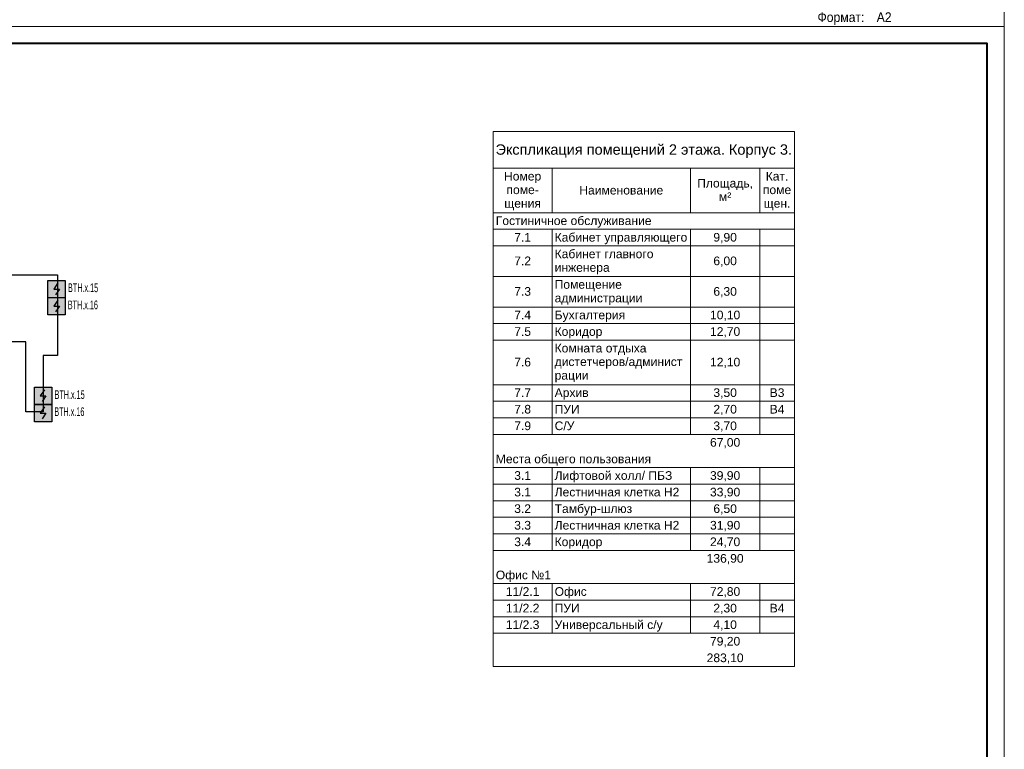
# Model space of a CAD drawing. Header units: millimetres. Extents: x -195178 to 1761886, y 140622 to 301105.
# Tile 11 of 131: x -40391 to -11948, y 203401 to 224498. Entities that reach past the tile are written whole.
import ezdxf
from ezdxf.enums import TextEntityAlignment as Align

# ---------------------------------------------------------------- set-up
doc = ezdxf.new("R2010")
doc.units = ezdxf.units.MM
doc.linetypes.add('CONTINOUS', pattern=[0])
for name, color, linetype, lineweight in [('A-010-M_LINE-T', 7, 'Continuous', 18), ('Z-000-P_SCHED', 7, 'Continuous', 20), ('Рамка', 7, 'Continuous', 18), ('СС-011-ПОЖ-СИГНАЛИЗАЦИЯ', 1, 'Continuous', 30)]:
    doc.layers.add(name, color=color, linetype=linetype, lineweight=lineweight)
doc.layers.add('ПС', color=1, linetype='Continuous')
doc.layers.add('формат', color=250, linetype='Continuous')
doc.styles.add('1111', font='ARIALN.TTF')
doc.styles.add('Arial', font='arial.ttf', dxfattribs={"width": 0.9, "height": 700})
doc.styles.add('Arial_4', font='arial.ttf', dxfattribs={"height": 3})
doc.styles.add('Arial_5', font='arial.ttf', dxfattribs={"height": 2.5})

# ---------------------------------------------------------------- blocks, each defined once
blk = doc.blocks.new('*U29')
at = {"color": 0, "lineweight": 0}
blk.add_lwpolyline([(-594, 0), (0, 0), (0, 420), (-594, 420)], close=True, dxfattribs=at)
at = {"lineweight": 40}
blk.add_lwpolyline([(-574, 5), (-5, 5), (-5, 415), (-574, 415)], close=True, dxfattribs=at)
at = {"style": 'Arial', "width": 0.9}
blk.add_text('Формат:', height=2.8, dxfattribs=at).set_placement((-53.97, 1.25))
at = {"style": 'Arial', "width": 0.9, "flags": 8}
blk.add_attdef('FORMAT', (-36.87, 1.26), '', height=2.8, dxfattribs=at)
blk = doc.blocks.new('*U77')
at = {"lineweight": 35, "true_color": 0xffffff}
h = blk.add_hatch(color=7, dxfattribs=at)
h.dxf.hatch_style = 1
h.paths.add_polyline_path([(0, 500), (0, 0), (500, 0), (500, 500)])
at = {"color": 1, "linetype": 'ByBlock', "lineweight": -2}
for p, q in [((289, 426), (167, 250)), ((167, 250), (333, 250)), ((333, 250), (219, 86))]:
    blk.add_line(p, q, dxfattribs=at)
at = {"color": 1, "linetype": 'ByBlock', "lineweight": -2, "ltscale": 0.1}
blk.add_lwpolyline([(0, 500), (500, 500), (500, 0), (0, 0)], close=True, dxfattribs=at)
at = {"color": 0, "linetype": 'ByBlock', "lineweight": -2, "style": '1111'}
blk.add_attdef('INDEX', (-63, -235), '', height=125, dxfattribs=at)
at = {"color": 0, "linetype": 'ByBlock', "lineweight": -2, "style": '1111', "width": 0.7}
blk.add_attdef('NUM_DEVICE', (-64, -630), '', height=125, dxfattribs=at)
at = {"color": 0, "linetype": 'ByBlock', "lineweight": -2, "style": '1111', "flags": 1}
for tag, p in [('NAME_DEVICE', (-64, -421)), ('NUM_POM', (-82, -847))]:
    blk.add_attdef(tag, p, '', height=125, dxfattribs=at)

msp = doc.modelspace()

# ---------------------------------------------------------------- linework, layer by layer
at = {"layer": 'A-010-M_LINE-T'}
for p, q in [((-26713, 221261), (-26713, 220203)), ((-18013, 221261), (-26713, 221261)), ((-18013, 220203), (-18013, 221261)), ((-26713, 220203), (-26713, 205798)), ((-26713, 220203), (-18013, 220203)), ((-25013, 220203), (-25013, 218915)), ((-21013, 220203), (-21013, 218915)), ((-19013, 220203), (-19013, 218915)), ((-18013, 220203), (-18013, 205798)), ((-25013, 218915), (-26713, 218915)), ((-21013, 218915), (-25013, 218915)), ((-19013, 218915), (-21013, 218915)), ((-18013, 218915), (-19013, 218915)), ((-25013, 218436), (-26713, 218436)), ((-21013, 218436), (-25013, 218436)), ((-25013, 218436), (-25013, 217957)), ((-19013, 218436), (-21013, 218436)), ((-21013, 218436), (-21013, 217957)), ((-18013, 218436), (-19013, 218436)), ((-19013, 218436), (-19013, 217957)), ((-25013, 217957), (-26713, 217957)), ((-21013, 217957), (-25013, 217957)), ((-25013, 217957), (-25013, 217073)), ((-19013, 217957), (-21013, 217957)), ((-21013, 217957), (-21013, 217073)), ((-18013, 217957), (-19013, 217957)), ((-19013, 217957), (-19013, 217073)), ((-25013, 217073), (-26713, 217073)), ((-21013, 217073), (-25013, 217073)), ((-25013, 217073), (-25013, 216190)), ((-19013, 217073), (-21013, 217073)), ((-21013, 217073), (-21013, 216190)), ((-18013, 217073), (-19013, 217073)), ((-19013, 217073), (-19013, 216190)), ((-25013, 216190), (-26713, 216190)), ((-21013, 216190), (-25013, 216190)), ((-25013, 216190), (-25013, 215711)), ((-19013, 216190), (-21013, 216190)), ((-21013, 216190), (-21013, 215711)), ((-18013, 216190), (-19013, 216190)), ((-19013, 216190), (-19013, 215711)), ((-25013, 215711), (-26713, 215711)), ((-21013, 215711), (-25013, 215711)), ((-25013, 215711), (-25013, 215232)), ((-19013, 215711), (-21013, 215711)), ((-21013, 215711), (-21013, 215232)), ((-18013, 215711), (-19013, 215711)), ((-19013, 215711), (-19013, 215232)), ((-25013, 215232), (-26713, 215232)), ((-21013, 215232), (-25013, 215232)), ((-25013, 215232), (-25013, 213944)), ((-19013, 215232), (-21013, 215232)), ((-21013, 215232), (-21013, 213944)), ((-18013, 215232), (-19013, 215232)), ((-19013, 215232), (-19013, 213944)), ((-25013, 213944), (-26713, 213944)), ((-21013, 213944), (-25013, 213944)), ((-25013, 213944), (-25013, 213465)), ((-19013, 213944), (-21013, 213944)), ((-21013, 213944), (-21013, 213465)), ((-18013, 213944), (-19013, 213944)), ((-19013, 213944), (-19013, 213465)), ((-25013, 213465), (-26713, 213465)), ((-21013, 213465), (-25013, 213465)), ((-25013, 213465), (-25013, 212986)), ((-19013, 213465), (-21013, 213465)), ((-21013, 213465), (-21013, 212986)), ((-18013, 213465), (-19013, 213465)), ((-19013, 213465), (-19013, 212986)), ((-25013, 212986), (-26713, 212986)), ((-21013, 212986), (-25013, 212986)), ((-25013, 212986), (-25013, 212507)), ((-19013, 212986), (-21013, 212986)), ((-21013, 212986), (-21013, 212507)), ((-18013, 212986), (-19013, 212986)), ((-19013, 212986), (-19013, 212507)), ((-25013, 212507), (-26713, 212507)), ((-21013, 212507), (-25013, 212507)), ((-19013, 212507), (-21013, 212507)), ((-18013, 212507), (-19013, 212507)), ((-25013, 211548), (-26713, 211548)), ((-21013, 211548), (-25013, 211548)), ((-25013, 211548), (-25013, 211069)), ((-19013, 211548), (-21013, 211548)), ((-21013, 211548), (-21013, 211069)), ((-18013, 211548), (-19013, 211548)), ((-19013, 211548), (-19013, 211069)), ((-25013, 211069), (-26713, 211069)), ((-21013, 211069), (-25013, 211069)), ((-25013, 211069), (-25013, 210590)), ((-19013, 211069), (-21013, 211069)), ((-21013, 211069), (-21013, 210590)), ((-18013, 211069), (-19013, 211069)), ((-19013, 211069), (-19013, 210590)), ((-25013, 210590), (-26713, 210590)), ((-21013, 210590), (-25013, 210590)), ((-25013, 210590), (-25013, 210111)), ((-19013, 210590), (-21013, 210590)), ((-21013, 210590), (-21013, 210111)), ((-18013, 210590), (-19013, 210590)), ((-19013, 210590), (-19013, 210111)), ((-25013, 210111), (-26713, 210111)), ((-21013, 210111), (-25013, 210111)), ((-25013, 210111), (-25013, 209632)), ((-19013, 210111), (-21013, 210111)), ((-21013, 210111), (-21013, 209632)), ((-18013, 210111), (-19013, 210111)), ((-19013, 210111), (-19013, 209632)), ((-25013, 209632), (-26713, 209632)), ((-21013, 209632), (-25013, 209632)), ((-25013, 209632), (-25013, 209152)), ((-19013, 209632), (-21013, 209632)), ((-21013, 209632), (-21013, 209152)), ((-18013, 209632), (-19013, 209632)), ((-19013, 209632), (-19013, 209152)), ((-25013, 209152), (-26713, 209152)), ((-21013, 209152), (-25013, 209152)), ((-19013, 209152), (-21013, 209152)), ((-18013, 209152), (-19013, 209152)), ((-25013, 208194), (-26713, 208194)), ((-21013, 208194), (-25013, 208194)), ((-25013, 208194), (-25013, 207715)), ((-19013, 208194), (-21013, 208194)), ((-21013, 208194), (-21013, 207715)), ((-18013, 208194), (-19013, 208194)), ((-19013, 208194), (-19013, 207715)), ((-25013, 207715), (-26713, 207715)), ((-21013, 207715), (-25013, 207715)), ((-25013, 207715), (-25013, 207236)), ((-19013, 207715), (-21013, 207715)), ((-21013, 207715), (-21013, 207236)), ((-18013, 207715), (-19013, 207715)), ((-19013, 207715), (-19013, 207236)), ((-25013, 207236), (-26713, 207236)), ((-21013, 207236), (-25013, 207236)), ((-25013, 207236), (-25013, 206756)), ((-19013, 207236), (-21013, 207236)), ((-21013, 207236), (-21013, 206756)), ((-18013, 207236), (-19013, 207236)), ((-19013, 207236), (-19013, 206756)), ((-25013, 206756), (-26713, 206756)), ((-21013, 206756), (-25013, 206756)), ((-19013, 206756), (-21013, 206756)), ((-18013, 206756), (-19013, 206756)), ((-18013, 205798), (-26713, 205798))]:
    msp.add_line(p, q, dxfattribs=at)
at = {"layer": 'Рамка'}
msp.add_lwpolyline([(-69348, 182805), (-12448, 182805), (-12448, 223805), (-69348, 223805)], close=True, dxfattribs=at)
at = {"layer": 'СС-011-ПОЖ-СИГНАЛИЗАЦИЯ', "lineweight": 30, "ltscale": 100}
msp.add_lwpolyline([(-42655, 217118), (-39298, 217118), (-39298, 214789), (-39710, 214789), (-39710, 213161), (-40211, 213161), (-40211, 215187), (-43962, 215187)], dxfattribs=at)

# ---------------------------------------------------------------- block references
at = {"layer": 'ПС', "color": 7, "linetype": 'CONTINOUS', "lineweight": 30, "ltscale": 100}
ref = msp.add_blockref('*U77', (-39575, 216460), dxfattribs=dict(at, xscale=1.000736, yscale=1.000736, zscale=1.000736))
ref.add_attrib('NUM_DEVICE', 'BTH.x.15', dxfattribs={"layer": '0', "color": 0, "linetype": 'ByBlock', "lineweight": -2, "ltscale": 100, "height": 250.2, "style": '1111', "width": 0.7}).set_placement((-38560, 216621), align=Align.CENTER)
ref = msp.add_blockref('*U77', (-39575, 215960), dxfattribs=dict(at, xscale=1.000736, yscale=1.000736, zscale=1.000736))
ref.add_attrib('NUM_DEVICE', 'BTH.x.16', dxfattribs={"layer": '0', "color": 0, "linetype": 'ByBlock', "lineweight": -2, "ltscale": 100, "height": 250.2, "style": '1111', "width": 0.7}).set_placement((-38567, 216127), align=Align.CENTER)
ref = msp.add_blockref('*U77', (-39965, 213373), dxfattribs=dict(at, xscale=1.000736, yscale=1.000736, zscale=1.000736))
ref.add_attrib('NUM_DEVICE', 'BTH.x.15', dxfattribs={"layer": '0', "color": 0, "linetype": 'ByBlock', "lineweight": -2, "ltscale": 100, "height": 250.2, "style": '1111', "width": 0.7}).set_placement((-38950, 213533), align=Align.CENTER)
ref = msp.add_blockref('*U77', (-39965, 212873), dxfattribs=dict(at, xscale=1.000736, yscale=1.000736, zscale=1.000736))
ref.add_attrib('NUM_DEVICE', 'BTH.x.16', dxfattribs={"layer": '0', "color": 0, "linetype": 'ByBlock', "lineweight": -2, "ltscale": 100, "height": 250.2, "style": '1111', "width": 0.7}).set_placement((-38957, 213039), align=Align.CENTER)
at = {"layer": 'формат', "xscale": 100, "yscale": 100, "zscale": 100}
msp.add_blockref('*U29', (-11948, 224305), dxfattribs=at).add_auto_attribs({'FORMAT': 'А2'})
msp.add_blockref('*U29', (-11948, 182305), dxfattribs=at)

# ---------------------------------------------------------------- texts
at = {"layer": 'Z-000-P_SCHED', "line_spacing_factor": 0.941778}
for s, insert, char_height, width, attachment_point, style in [('Экспликация помещений 2 этажа. Корпус 3.', (-22363, 220893), 300, 10224.68, 2, 'Arial_4'), ('Номер\\Pпоме-\\Pщения', (-25863, 220097), 250, 1285.52, 2, 'Arial_5'), ('Площадь,\\Pм\\fArial|b0|i0|c238|p34|;²', (-20013, 219895), 250, 1925.21, 2, 'Arial_5'), ('Кат.\\Pпоме\\Pщен.', (-18513, 220097), 250, 979.44, 2, 'Arial_5'), ('Наименование', (-23013, 219693), 250, 2895.47, 2, 'Arial_5'), ('Гостиничное обслуживание', (-26638, 218810), 250, 5359.38, 1, 'Arial_5'), ('7.1', (-25863, 218331), 250, 581.54, 2, 'Arial_5'), ('Кабинет управляющего', (-24938, 218331), 250, 4566.64, 1, 'Arial_5'), ('9,90', (-20013, 218331), 250, 814.16, 2, 'Arial_5'), ('Кабинет главного\\Pинженера', (-24938, 217851), 250, 3409.68, 1, 'Arial_5'), ('7.2', (-25863, 217649), 250, 581.54, 2, 'Arial_5'), ('6,00', (-20013, 217649), 250, 814.16, 2, 'Arial_5'), ('7.3', (-25863, 216766), 250, 581.54, 2, 'Arial_5'), ('Помещение\\Pадминистрации', (-24938, 216968), 250, 3024.02, 1, 'Arial_5'), ('6,30', (-20013, 216766), 250, 814.16, 2, 'Arial_5'), ('7.4', (-25863, 216085), 250, 581.54, 2, 'Arial_5'), ('Бухгалтерия', (-24938, 216085), 250, 2421.06, 1, 'Arial_5'), ('10,10', (-20013, 216085), 250, 1046.78, 2, 'Arial_5'), ('7.5', (-25863, 215606), 250, 581.54, 2, 'Arial_5'), ('Коридор', (-24938, 215606), 250, 1646.69, 1, 'Arial_5'), ('12,70', (-20013, 215606), 250, 1046.78, 2, 'Arial_5'), ('Комната отдыха\\Pдистетчеров/админист\\Pрации', (-24938, 215126), 250, 4401.36, 1, 'Arial_5'), ('7.6', (-25863, 214722), 250, 581.54, 2, 'Arial_5'), ('12,10', (-20013, 214722), 250, 1046.78, 2, 'Arial_5'), ('7.7', (-25863, 213839), 250, 581.54, 2, 'Arial_5'), ('Архив', (-24938, 213839), 250, 1172.27, 1, 'Arial_5'), ('3,50', (-20013, 213839), 250, 814.16, 2, 'Arial_5'), ('B3', (-18513, 213839), 250, 511.15, 2, 'Arial_5'), ('7.8', (-25863, 213360), 250, 581.54, 2, 'Arial_5'), ('ПУИ', (-24938, 213360), 250, 863.13, 1, 'Arial_5'), ('2,70', (-20013, 213360), 250, 814.16, 2, 'Arial_5'), ('B4', (-18513, 213360), 250, 511.15, 2, 'Arial_5'), ('7.9', (-25863, 212880), 250, 581.54, 2, 'Arial_5'), ('С/У', (-24938, 212880), 250, 679.49, 1, 'Arial_5'), ('3,70', (-20013, 212880), 250, 814.16, 2, 'Arial_5'), ('67,00', (-20013, 212401), 250, 1046.78, 2, 'Arial_5'), ('Места общего пользования', (-26638, 211922), 250, 5356.32, 1, 'Arial_5'), ('3.1', (-25863, 211443), 250, 581.54, 2, 'Arial_5'), ('Лифтовой холл/ ПБЗ', (-24938, 211443), 250, 4052.44, 1, 'Arial_5'), ('39,90', (-20013, 211443), 250, 1046.78, 2, 'Arial_5'), ('3.1', (-25863, 210964), 250, 581.54, 2, 'Arial_5'), ('Лестничная клетка Н2', (-24938, 210964), 250, 4300.36, 1, 'Arial_5'), ('33,90', (-20013, 210964), 250, 1046.78, 2, 'Arial_5'), ('3.2', (-25863, 210485), 250, 581.54, 2, 'Arial_5'), ('Тамбур-шлюз', (-24938, 210485), 250, 2659.79, 1, 'Arial_5'), ('6,50', (-20013, 210485), 250, 814.16, 2, 'Arial_5'), ('3.3', (-25863, 210005), 250, 581.54, 2, 'Arial_5'), ('Лестничная клетка Н2', (-24938, 210005), 250, 4300.36, 1, 'Arial_5'), ('31,90', (-20013, 210005), 250, 1046.78, 2, 'Arial_5'), ('3.4', (-25863, 209526), 250, 581.54, 2, 'Arial_5'), ('Коридор', (-24938, 209526), 250, 1646.69, 1, 'Arial_5'), ('24,70', (-20013, 209526), 250, 1046.78, 2, 'Arial_5'), ('136,90', (-20013, 209047), 250, 1279.39, 2, 'Arial_5'), ('Офис №1', (-26638, 208568), 250, 1903.79, 1, 'Arial_5'), ('11/2.1', (-25863, 208089), 250, 1163.09, 2, 'Arial_5'), ('Офис', (-24938, 208089), 250, 1107.99, 1, 'Arial_5'), ('72,80', (-20013, 208089), 250, 1046.78, 2, 'Arial_5'), ('11/2.2', (-25863, 207609), 250, 1163.09, 2, 'Arial_5'), ('ПУИ', (-24938, 207609), 250, 863.13, 1, 'Arial_5'), ('2,30', (-20013, 207609), 250, 814.16, 2, 'Arial_5'), ('B4', (-18513, 207609), 250, 511.15, 2, 'Arial_5'), ('11/2.3', (-25863, 207130), 250, 1163.09, 2, 'Arial_5'), ('Универсальный с/у', (-24938, 207130), 250, 3712.69, 1, 'Arial_5'), ('4,10', (-20013, 207130), 250, 814.16, 2, 'Arial_5'), ('79,20', (-20013, 206651), 250, 1046.78, 2, 'Arial_5'), ('283,10', (-20013, 206172), 250, 1279.39, 2, 'Arial_5')]:
    msp.add_mtext(s, dxfattribs=dict(at, insert=insert, char_height=char_height, width=width, attachment_point=attachment_point, style=style))

doc.saveas('drawing.dxf')
